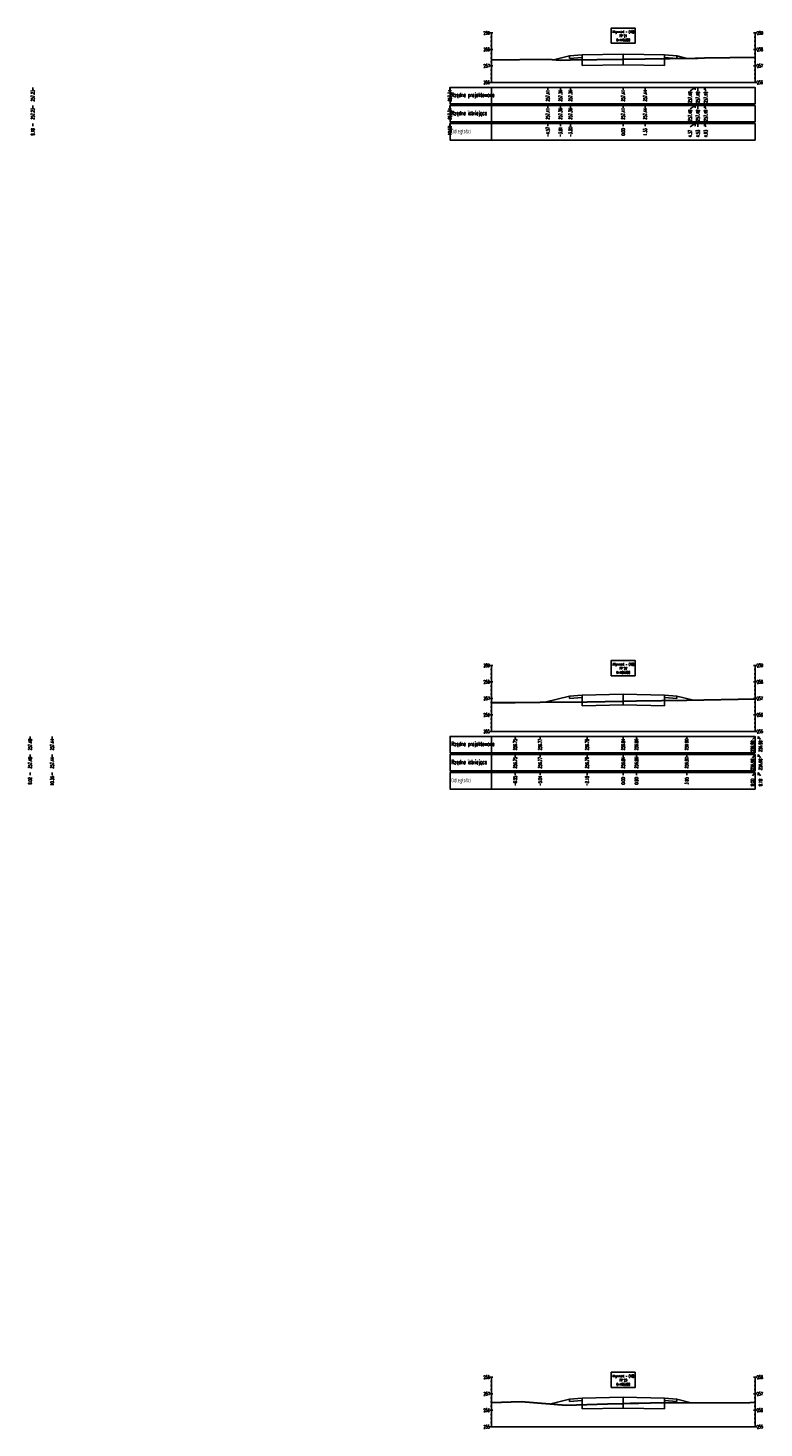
# Model space of a CAD drawing. Header units: metres. Extents: x 7443303 to 7445102, y 5636808 to 5638129.
# Tile 11 of 11: x 7445055 to 7445100, y 5638043 to 5638128. Entities that reach past the tile are written whole.
import ezdxf

# ---------------------------------------------------------------- set-up
doc = ezdxf.new("R2010")
doc.units = ezdxf.units.M
for name, color, linetype in [('C-ROAD-SCTN', 7, 'Continuous'), ('C-ROAD-SCTN-TEXT', 7, 'Continuous'), ('C-ROAD-SCTN-VIEW', 7, 'Continuous'), ('C-ROAD-SHAP', 32, 'Continuous')]:
    doc.layers.add(name, color=color, linetype=linetype)
doc.styles.add('MAT', font='simplex.shx', dxfattribs={"width": 0.6})

msp = doc.modelspace()

# ---------------------------------------------------------------- linework, layer by layer
at = {"layer": 'C-ROAD-SCTN', "color": 153, "linetype": 'Continuous', "lineweight": -3}
for p, q in [((7445087.313, 5638126.286), (7445088.217, 5638126.512)), ((7445088.217, 5638126.512), (7445088.967, 5638126.572)), ((7445088.217, 5638126.512), (7445088.218, 5638126.362)), ((7445088.218, 5638126.362), (7445088.967, 5638126.422)), ((7445088.967, 5638126.572), (7445091.467, 5638126.622)), ((7445088.967, 5638126.572), (7445088.967, 5638125.922)), ((7445088.967, 5638126.422), (7445088.967, 5638126.572)), ((7445091.467, 5638126.622), (7445093.967, 5638126.572)), ((7445091.467, 5638125.972), (7445091.467, 5638126.622)), ((7445093.967, 5638126.572), (7445093.967, 5638125.922)), ((7445093.967, 5638126.572), (7445094.717, 5638126.512)), ((7445093.967, 5638126.422), (7445093.967, 5638126.572)), ((7445093.967, 5638126.422), (7445094.716, 5638126.362)), ((7445094.717, 5638126.512), (7445094.716, 5638126.362)), ((7445094.717, 5638126.512), (7445095.27, 5638126.374)), ((7445088.967, 5638125.922), (7445091.467, 5638125.972)), ((7445091.467, 5638125.972), (7445093.967, 5638125.922)), ((7445086.72, 5638087.295), (7445088.217, 5638087.67)), ((7445088.217, 5638087.67), (7445088.967, 5638087.73)), ((7445088.217, 5638087.67), (7445088.218, 5638087.52)), ((7445088.218, 5638087.52), (7445088.967, 5638087.58)), ((7445088.967, 5638087.73), (7445091.467, 5638087.78)), ((7445088.967, 5638087.73), (7445088.967, 5638087.08)), ((7445088.967, 5638087.58), (7445088.967, 5638087.73)), ((7445088.967, 5638087.08), (7445091.467, 5638087.13)), ((7445091.467, 5638087.78), (7445093.967, 5638087.73)), ((7445091.467, 5638087.13), (7445091.467, 5638087.78)), ((7445091.467, 5638087.13), (7445093.967, 5638087.08)), ((7445093.967, 5638087.73), (7445093.967, 5638087.08)), ((7445093.967, 5638087.73), (7445094.717, 5638087.67)), ((7445093.967, 5638087.58), (7445093.967, 5638087.73)), ((7445093.967, 5638087.58), (7445094.716, 5638087.52)), ((7445094.717, 5638087.67), (7445094.716, 5638087.52)), ((7445094.717, 5638087.67), (7445095.65, 5638087.436)), ((7445087.066, 5638044.727), (7445088.217, 5638045.014)), ((7445088.217, 5638045.014), (7445088.967, 5638045.074)), ((7445088.217, 5638045.014), (7445088.218, 5638044.864)), ((7445088.218, 5638044.864), (7445088.967, 5638044.924)), ((7445088.967, 5638045.074), (7445091.467, 5638045.124)), ((7445088.967, 5638045.074), (7445088.967, 5638044.424)), ((7445088.967, 5638044.924), (7445088.967, 5638045.074)), ((7445091.467, 5638045.124), (7445093.967, 5638045.074)), ((7445091.467, 5638044.474), (7445091.467, 5638045.124)), ((7445093.967, 5638045.074), (7445093.967, 5638044.424)), ((7445093.967, 5638045.074), (7445094.717, 5638045.014)), ((7445093.967, 5638044.924), (7445093.967, 5638045.074)), ((7445093.967, 5638044.924), (7445094.716, 5638044.864)), ((7445094.717, 5638045.014), (7445094.716, 5638044.864)), ((7445094.717, 5638045.014), (7445095.586, 5638044.797)), ((7445088.967, 5638044.424), (7445091.467, 5638044.474)), ((7445091.467, 5638044.474), (7445093.967, 5638044.424))]:
    msp.add_line(p, q, dxfattribs=at)
at = {"layer": 'C-ROAD-SCTN', "color": 1, "linetype": 'Continuous', "lineweight": 30}
for points in [[(7445083.467, 5638126.275), (7445086.894, 5638126.315), (7445087.658, 5638126.263), (7445088.268, 5638126.266), (7445091.467, 5638126.317), (7445092.799, 5638126.339), (7445095.838, 5638126.382), (7445095.999, 5638126.384), (7445096.394, 5638126.389), (7445099.467, 5638126.432)], [(7445083.467, 5638087.281), (7445084.919, 5638087.276), (7445086.425, 5638087.293), (7445089.276, 5638087.316), (7445091.467, 5638087.369), (7445092.269, 5638087.389), (7445095.318, 5638087.43), (7445099.467, 5638087.511)], [(7445083.467, 5638044.809), (7445085.281, 5638044.866), (7445088.012, 5638044.653), (7445090.522, 5638044.728), (7445091.467, 5638044.751), (7445091.887, 5638044.761), (7445092.414, 5638044.768), (7445093.132, 5638044.782), (7445099.152, 5638044.819), (7445099.467, 5638044.826)]]:
    msp.add_lwpolyline(points, dxfattribs=at)
at = {"layer": 'C-ROAD-SCTN-TEXT', "color": 1, "linetype": 'Continuous', "lineweight": -3}
for p, q in [((7445095.838, 5638124.603), (7445095.522, 5638124.403)), ((7445095.999, 5638124.603), (7445095.999, 5638124.403)), ((7445096.394, 5638124.603), (7445096.476, 5638124.403)), ((7445095.838, 5638122.403), (7445095.522, 5638122.203)), ((7445095.999, 5638122.403), (7445095.999, 5638122.203)), ((7445096.394, 5638122.403), (7445096.476, 5638122.203)), ((7445099.469, 5638085.228), (7445099.32, 5638085.028)), ((7445099.647, 5638085.228), (7445099.797, 5638085.028)), ((7445099.469, 5638083.028), (7445099.32, 5638082.828)), ((7445099.647, 5638083.028), (7445099.797, 5638082.828))]:
    msp.add_line(p, q, dxfattribs=at)
at = {"layer": 'C-ROAD-SCTN-TEXT', "color": 7, "linetype": 'Continuous', "lineweight": -3}
for p, q in [((7445095.838, 5638123.503), (7445095.522, 5638123.303)), ((7445095.999, 5638123.503), (7445095.999, 5638123.303)), ((7445096.394, 5638123.503), (7445096.476, 5638123.303)), ((7445099.469, 5638084.128), (7445099.32, 5638083.928)), ((7445099.647, 5638084.128), (7445099.797, 5638083.928))]:
    msp.add_line(p, q, dxfattribs=at)
at = {"layer": 'C-ROAD-SCTN-VIEW', "color": 7, "linetype": 'Continuous', "lineweight": -3}
for p, q in [((7445083.367, 5638127.903), (7445083.567, 5638127.903)), ((7445083.467, 5638124.903), (7445083.467, 5638127.903)), ((7445099.367, 5638127.903), (7445099.567, 5638127.903)), ((7445099.467, 5638124.903), (7445099.467, 5638127.903)), ((7445083.367, 5638126.903), (7445083.567, 5638126.903)), ((7445083.417, 5638127.653), (7445083.517, 5638127.653)), ((7445083.417, 5638127.403), (7445083.517, 5638127.403)), ((7445083.417, 5638127.153), (7445083.517, 5638127.153)), ((7445099.367, 5638126.903), (7445099.567, 5638126.903)), ((7445099.417, 5638127.653), (7445099.517, 5638127.653)), ((7445099.417, 5638127.403), (7445099.517, 5638127.403)), ((7445099.417, 5638127.153), (7445099.517, 5638127.153)), ((7445083.417, 5638126.653), (7445083.517, 5638126.653)), ((7445083.417, 5638126.403), (7445083.517, 5638126.403)), ((7445083.417, 5638126.153), (7445083.517, 5638126.153)), ((7445099.417, 5638126.653), (7445099.517, 5638126.653)), ((7445099.417, 5638126.403), (7445099.517, 5638126.403)), ((7445099.417, 5638126.153), (7445099.517, 5638126.153)), ((7445083.367, 5638125.903), (7445083.567, 5638125.903)), ((7445083.417, 5638125.653), (7445083.517, 5638125.653)), ((7445083.417, 5638125.403), (7445083.517, 5638125.403)), ((7445099.367, 5638125.903), (7445099.567, 5638125.903)), ((7445099.417, 5638125.653), (7445099.517, 5638125.653)), ((7445099.417, 5638125.403), (7445099.517, 5638125.403)), ((7445083.367, 5638124.903), (7445099.567, 5638124.903)), ((7445083.417, 5638125.153), (7445083.517, 5638125.153)), ((7445099.417, 5638125.153), (7445099.517, 5638125.153)), ((7445055.644, 5638123.503), (7445055.644, 5638123.353)), ((7445080.951, 5638123.503), (7445080.951, 5638123.353)), ((7445086.894, 5638123.503), (7445086.894, 5638123.353)), ((7445087.658, 5638123.503), (7445087.658, 5638123.353)), ((7445088.268, 5638123.503), (7445088.268, 5638123.353)), ((7445091.467, 5638123.503), (7445091.467, 5638123.353)), ((7445092.799, 5638123.503), (7445092.799, 5638123.353)), ((7445095.838, 5638123.503), (7445095.838, 5638123.353)), ((7445095.999, 5638123.503), (7445095.999, 5638123.353)), ((7445096.394, 5638123.503), (7445096.394, 5638123.353)), ((7445083.367, 5638089.528), (7445083.567, 5638089.528)), ((7445083.467, 5638085.528), (7445083.467, 5638089.528)), ((7445099.367, 5638089.528), (7445099.567, 5638089.528)), ((7445099.467, 5638085.528), (7445099.467, 5638089.528)), ((7445083.417, 5638089.278), (7445083.517, 5638089.278)), ((7445083.417, 5638089.028), (7445083.517, 5638089.028)), ((7445083.417, 5638088.778), (7445083.517, 5638088.778)), ((7445099.417, 5638089.278), (7445099.517, 5638089.278)), ((7445099.417, 5638089.028), (7445099.517, 5638089.028)), ((7445099.417, 5638088.778), (7445099.517, 5638088.778)), ((7445083.367, 5638088.528), (7445083.567, 5638088.528)), ((7445083.417, 5638088.278), (7445083.517, 5638088.278)), ((7445083.417, 5638088.028), (7445083.517, 5638088.028)), ((7445099.367, 5638088.528), (7445099.567, 5638088.528)), ((7445099.417, 5638088.278), (7445099.517, 5638088.278)), ((7445099.417, 5638088.028), (7445099.517, 5638088.028)), ((7445083.367, 5638087.528), (7445083.567, 5638087.528)), ((7445083.417, 5638087.778), (7445083.517, 5638087.778)), ((7445083.417, 5638087.278), (7445083.517, 5638087.278)), ((7445083.417, 5638087.028), (7445083.517, 5638087.028)), ((7445099.367, 5638087.528), (7445099.567, 5638087.528)), ((7445099.417, 5638087.778), (7445099.517, 5638087.778)), ((7445099.417, 5638087.278), (7445099.517, 5638087.278)), ((7445099.417, 5638087.028), (7445099.517, 5638087.028)), ((7445083.367, 5638086.528), (7445083.567, 5638086.528)), ((7445083.417, 5638086.778), (7445083.517, 5638086.778)), ((7445083.417, 5638086.278), (7445083.517, 5638086.278)), ((7445099.367, 5638086.528), (7445099.567, 5638086.528)), ((7445099.417, 5638086.778), (7445099.517, 5638086.778)), ((7445099.417, 5638086.278), (7445099.517, 5638086.278)), ((7445083.367, 5638085.528), (7445099.567, 5638085.528)), ((7445083.417, 5638086.028), (7445083.517, 5638086.028)), ((7445083.417, 5638085.778), (7445083.517, 5638085.778)), ((7445099.417, 5638086.028), (7445099.517, 5638086.028)), ((7445099.417, 5638085.778), (7445099.517, 5638085.778)), ((7445055.484, 5638084.128), (7445055.484, 5638083.978)), ((7445056.822, 5638084.128), (7445056.822, 5638083.978)), ((7445084.919, 5638084.128), (7445084.919, 5638083.978)), ((7445086.425, 5638084.128), (7445086.425, 5638083.978)), ((7445089.276, 5638084.128), (7445089.276, 5638083.978)), ((7445091.467, 5638084.128), (7445091.467, 5638083.978)), ((7445092.269, 5638084.128), (7445092.269, 5638083.978)), ((7445095.318, 5638084.128), (7445095.318, 5638083.978)), ((7445099.469, 5638084.128), (7445099.469, 5638083.978)), ((7445099.647, 5638084.128), (7445099.647, 5638083.978)), ((7445083.367, 5638046.34), (7445083.567, 5638046.34)), ((7445083.467, 5638043.34), (7445083.467, 5638046.34)), ((7445099.367, 5638046.34), (7445099.567, 5638046.34)), ((7445099.467, 5638043.34), (7445099.467, 5638046.34)), ((7445083.417, 5638046.09), (7445083.517, 5638046.09)), ((7445083.417, 5638045.84), (7445083.517, 5638045.84)), ((7445083.417, 5638045.59), (7445083.517, 5638045.59)), ((7445099.417, 5638046.09), (7445099.517, 5638046.09)), ((7445099.417, 5638045.84), (7445099.517, 5638045.84)), ((7445099.417, 5638045.59), (7445099.517, 5638045.59)), ((7445083.367, 5638045.34), (7445083.567, 5638045.34)), ((7445083.417, 5638045.09), (7445083.517, 5638045.09)), ((7445083.417, 5638044.84), (7445083.517, 5638044.84)), ((7445083.417, 5638044.59), (7445083.517, 5638044.59)), ((7445099.367, 5638045.34), (7445099.567, 5638045.34)), ((7445099.417, 5638045.09), (7445099.517, 5638045.09)), ((7445099.417, 5638044.84), (7445099.517, 5638044.84)), ((7445099.417, 5638044.59), (7445099.517, 5638044.59)), ((7445083.367, 5638044.34), (7445083.567, 5638044.34)), ((7445083.417, 5638044.09), (7445083.517, 5638044.09)), ((7445083.417, 5638043.84), (7445083.517, 5638043.84)), ((7445099.367, 5638044.34), (7445099.567, 5638044.34)), ((7445099.417, 5638044.09), (7445099.517, 5638044.09)), ((7445099.417, 5638043.84), (7445099.517, 5638043.84)), ((7445083.367, 5638043.34), (7445099.567, 5638043.34)), ((7445083.417, 5638043.59), (7445083.517, 5638043.59)), ((7445099.417, 5638043.59), (7445099.517, 5638043.59))]:
    msp.add_line(p, q, dxfattribs=at)
at = {"layer": 'C-ROAD-SCTN-VIEW', "color": 1, "linetype": 'Continuous', "lineweight": -3}
for p, q in [((7445055.644, 5638124.603), (7445055.644, 5638124.453)), ((7445080.951, 5638124.603), (7445080.951, 5638124.453)), ((7445086.894, 5638124.603), (7445086.894, 5638124.453)), ((7445087.658, 5638124.603), (7445087.658, 5638124.453)), ((7445088.268, 5638124.603), (7445088.268, 5638124.453)), ((7445091.467, 5638124.603), (7445091.467, 5638124.453)), ((7445092.799, 5638124.603), (7445092.799, 5638124.453)), ((7445095.838, 5638124.603), (7445095.838, 5638124.453)), ((7445095.999, 5638124.603), (7445095.999, 5638124.453)), ((7445096.394, 5638124.603), (7445096.394, 5638124.453)), ((7445055.644, 5638122.403), (7445055.644, 5638122.253)), ((7445080.951, 5638122.403), (7445080.951, 5638122.253)), ((7445086.894, 5638122.403), (7445086.894, 5638122.253)), ((7445087.658, 5638122.403), (7445087.658, 5638122.253)), ((7445088.268, 5638122.403), (7445088.268, 5638122.253)), ((7445091.467, 5638122.403), (7445091.467, 5638122.253)), ((7445092.799, 5638122.403), (7445092.799, 5638122.253)), ((7445095.838, 5638122.403), (7445095.838, 5638122.253)), ((7445095.999, 5638122.403), (7445095.999, 5638122.253)), ((7445096.394, 5638122.403), (7445096.394, 5638122.253)), ((7445055.484, 5638085.228), (7445055.484, 5638085.078)), ((7445056.822, 5638085.228), (7445056.822, 5638085.078)), ((7445084.919, 5638085.228), (7445084.919, 5638085.078)), ((7445086.425, 5638085.228), (7445086.425, 5638085.078)), ((7445089.276, 5638085.228), (7445089.276, 5638085.078)), ((7445091.467, 5638085.228), (7445091.467, 5638085.078)), ((7445092.269, 5638085.228), (7445092.269, 5638085.078)), ((7445095.318, 5638085.228), (7445095.318, 5638085.078)), ((7445099.469, 5638085.228), (7445099.469, 5638085.078)), ((7445099.647, 5638085.228), (7445099.647, 5638085.078)), ((7445055.484, 5638083.028), (7445055.484, 5638082.878)), ((7445056.822, 5638083.028), (7445056.822, 5638082.878)), ((7445084.919, 5638083.028), (7445084.919, 5638082.878)), ((7445086.425, 5638083.028), (7445086.425, 5638082.878)), ((7445089.276, 5638083.028), (7445089.276, 5638082.878)), ((7445091.467, 5638083.028), (7445091.467, 5638082.878)), ((7445092.269, 5638083.028), (7445092.269, 5638082.878)), ((7445095.318, 5638083.028), (7445095.318, 5638082.878)), ((7445099.469, 5638083.028), (7445099.469, 5638082.878)), ((7445099.647, 5638083.028), (7445099.647, 5638082.878))]:
    msp.add_line(p, q, dxfattribs=at)
at = {"layer": 'C-ROAD-SCTN-VIEW', "color": 7, "linetype": 'Continuous', "lineweight": -3}
for points in [[(7445090.746, 5638127.278), (7445092.187, 5638127.278), (7445092.187, 5638128.206), (7445090.746, 5638128.206)], [(7445083.467, 5638122.503), (7445083.467, 5638123.503), (7445080.967, 5638123.503), (7445080.967, 5638122.503)], [(7445083.467, 5638122.503), (7445099.467, 5638122.503), (7445099.467, 5638123.503), (7445083.467, 5638123.503)], [(7445090.746, 5638088.903), (7445092.187, 5638088.903), (7445092.187, 5638089.831), (7445090.746, 5638089.831)], [(7445083.467, 5638083.128), (7445083.467, 5638084.128), (7445080.967, 5638084.128), (7445080.967, 5638083.128)], [(7445083.467, 5638083.128), (7445099.467, 5638083.128), (7445099.467, 5638084.128), (7445083.467, 5638084.128)], [(7445090.746, 5638045.715), (7445092.187, 5638045.715), (7445092.187, 5638046.644), (7445090.746, 5638046.644)]]:
    msp.add_3dface(points, dxfattribs=at)
at = {"layer": 'C-ROAD-SCTN-VIEW', "color": 1, "linetype": 'Continuous', "lineweight": -3}
for points in [[(7445083.467, 5638123.603), (7445083.467, 5638124.603), (7445080.967, 5638124.603), (7445080.967, 5638123.603)], [(7445083.467, 5638123.603), (7445099.467, 5638123.603), (7445099.467, 5638124.603), (7445083.467, 5638124.603)], [(7445083.467, 5638121.403), (7445083.467, 5638122.403), (7445080.967, 5638122.403), (7445080.967, 5638121.403)], [(7445083.467, 5638121.403), (7445099.467, 5638121.403), (7445099.467, 5638122.403), (7445083.467, 5638122.403)], [(7445083.467, 5638084.228), (7445083.467, 5638085.228), (7445080.967, 5638085.228), (7445080.967, 5638084.228)], [(7445083.467, 5638084.228), (7445099.467, 5638084.228), (7445099.467, 5638085.228), (7445083.467, 5638085.228)], [(7445083.467, 5638082.028), (7445083.467, 5638083.028), (7445080.967, 5638083.028), (7445080.967, 5638082.028)], [(7445083.467, 5638082.028), (7445099.467, 5638082.028), (7445099.467, 5638083.028), (7445083.467, 5638083.028)]]:
    msp.add_3dface(points, dxfattribs=at)
at = {"layer": 'C-ROAD-SHAP', "color": 32, "linetype": 'Continuous', "lineweight": -3}
for p, q in [((7445088.967, 5638126.572), (7445088.217, 5638126.512)), ((7445088.217, 5638126.512), (7445088.218, 5638126.362)), ((7445088.218, 5638126.362), (7445088.967, 5638126.422)), ((7445091.467, 5638126.622), (7445088.967, 5638126.572)), ((7445088.967, 5638126.572), (7445088.967, 5638125.922)), ((7445088.967, 5638126.422), (7445088.967, 5638126.572)), ((7445091.467, 5638126.622), (7445093.967, 5638126.572)), ((7445091.467, 5638125.972), (7445091.467, 5638126.622)), ((7445093.967, 5638126.572), (7445093.967, 5638125.922)), ((7445093.967, 5638126.572), (7445094.717, 5638126.512)), ((7445093.967, 5638126.422), (7445093.967, 5638126.572)), ((7445094.716, 5638126.362), (7445093.967, 5638126.422)), ((7445094.717, 5638126.512), (7445094.716, 5638126.362)), ((7445088.967, 5638125.922), (7445091.467, 5638125.972)), ((7445093.967, 5638125.922), (7445091.467, 5638125.972)), ((7445088.967, 5638087.73), (7445088.217, 5638087.67)), ((7445088.217, 5638087.67), (7445088.218, 5638087.52)), ((7445088.218, 5638087.52), (7445088.967, 5638087.58)), ((7445091.467, 5638087.78), (7445088.967, 5638087.73)), ((7445088.967, 5638087.73), (7445088.967, 5638087.08)), ((7445088.967, 5638087.58), (7445088.967, 5638087.73)), ((7445088.967, 5638087.08), (7445091.467, 5638087.13)), ((7445091.467, 5638087.78), (7445093.967, 5638087.73)), ((7445091.467, 5638087.13), (7445091.467, 5638087.78)), ((7445093.967, 5638087.08), (7445091.467, 5638087.13)), ((7445093.967, 5638087.73), (7445093.967, 5638087.08)), ((7445093.967, 5638087.73), (7445094.717, 5638087.67)), ((7445093.967, 5638087.58), (7445093.967, 5638087.73)), ((7445094.716, 5638087.52), (7445093.967, 5638087.58)), ((7445094.717, 5638087.67), (7445094.716, 5638087.52)), ((7445088.967, 5638045.074), (7445088.217, 5638045.014)), ((7445088.217, 5638045.014), (7445088.218, 5638044.864)), ((7445088.218, 5638044.864), (7445088.967, 5638044.924)), ((7445091.467, 5638045.124), (7445088.967, 5638045.074)), ((7445088.967, 5638045.074), (7445088.967, 5638044.424)), ((7445088.967, 5638044.924), (7445088.967, 5638045.074)), ((7445091.467, 5638045.124), (7445093.967, 5638045.074)), ((7445091.467, 5638044.474), (7445091.467, 5638045.124)), ((7445093.967, 5638045.074), (7445093.967, 5638044.424)), ((7445093.967, 5638045.074), (7445094.717, 5638045.014)), ((7445093.967, 5638044.924), (7445093.967, 5638045.074)), ((7445094.716, 5638044.864), (7445093.967, 5638044.924)), ((7445094.717, 5638045.014), (7445094.716, 5638044.864)), ((7445088.967, 5638044.424), (7445091.467, 5638044.474)), ((7445093.967, 5638044.424), (7445091.467, 5638044.474))]:
    msp.add_line(p, q, dxfattribs=at)

# ---------------------------------------------------------------- texts
at = {"layer": 'C-ROAD-SCTN-TEXT', "color": 1, "linetype": 'Continuous', "lineweight": -3, "char_height": 0.2, "attachment_point": 5, "rotation": 90, "style": 'MAT'}
for s, insert in [('257.23', (7445055.644, 5638124.103)), ('257.34', (7445080.951, 5638124.103)), ('257.41', (7445086.894, 5638124.103)), ('257.36', (7445087.658, 5638124.103)), ('257.36', (7445088.268, 5638124.103)), ('257.41', (7445091.467, 5638124.103)), ('257.44', (7445092.799, 5638124.103)), ('257.48', (7445095.522, 5638124.003)), ('257.48', (7445095.999, 5638124.003)), ('257.49', (7445096.476, 5638124.003)), ('9.18', (7445055.644, 5638121.903)), ('-10.52', (7445080.951, 5638121.903)), ('-4.57', (7445086.894, 5638121.903)), ('-3.81', (7445087.658, 5638121.903)), ('-3.20', (7445088.268, 5638121.903)), ('0.00', (7445091.467, 5638121.903)), ('1.33', (7445092.799, 5638121.903)), ('4.37', (7445095.522, 5638121.803)), ('4.53', (7445095.999, 5638121.803)), ('4.93', (7445096.476, 5638121.803)), ('257.48', (7445055.484, 5638084.728)), ('257.44', (7445056.822, 5638084.728)), ('256.75', (7445084.919, 5638084.728)), ('256.77', (7445086.425, 5638084.728)), ('256.79', (7445089.276, 5638084.728)), ('256.84', (7445091.467, 5638084.728)), ('256.86', (7445092.269, 5638084.728)), ('256.90', (7445095.318, 5638084.728)), ('256.98', (7445099.32, 5638084.628)), ('256.98', (7445099.797, 5638084.628)), ('9.02', (7445055.484, 5638082.528)), ('10.36', (7445056.822, 5638082.528)), ('-6.55', (7445084.919, 5638082.528)), ('-5.04', (7445086.425, 5638082.528)), ('-2.19', (7445089.276, 5638082.528)), ('0.00', (7445091.467, 5638082.528)), ('0.80', (7445092.269, 5638082.528)), ('3.85', (7445095.318, 5638082.528)), ('8.00', (7445099.32, 5638082.428)), ('8.18', (7445099.797, 5638082.428))]:
    msp.add_mtext(s, dxfattribs=dict(at, insert=insert))
at = {"layer": 'C-ROAD-SCTN-TEXT', "color": 7, "linetype": 'Continuous', "lineweight": -3, "char_height": 0.2, "attachment_point": 5, "rotation": 90, "style": 'MAT'}
for s, insert in [('257.23', (7445055.644, 5638123.003)), ('257.34', (7445080.951, 5638123.003)), ('257.41', (7445086.894, 5638123.003)), ('257.36', (7445087.658, 5638123.003)), ('257.36', (7445088.268, 5638123.003)), ('257.41', (7445091.467, 5638123.003)), ('257.44', (7445092.799, 5638123.003)), ('257.48', (7445095.522, 5638122.903)), ('257.48', (7445095.999, 5638122.903)), ('257.49', (7445096.476, 5638122.903)), ('257.48', (7445055.484, 5638083.628)), ('257.44', (7445056.822, 5638083.628)), ('256.75', (7445084.919, 5638083.628)), ('256.77', (7445086.425, 5638083.628)), ('256.79', (7445089.276, 5638083.628)), ('256.84', (7445091.467, 5638083.628)), ('256.86', (7445092.269, 5638083.628)), ('256.90', (7445095.318, 5638083.628)), ('256.98', (7445099.32, 5638083.528)), ('256.98', (7445099.797, 5638083.528))]:
    msp.add_mtext(s, dxfattribs=dict(at, insert=insert))
at = {"layer": 'C-ROAD-SCTN-VIEW', "color": 7, "linetype": 'Continuous', "lineweight": -3, "style": 'MAT'}
for s, insert, char_height, attachment_point in [('259', (7445083.367, 5638127.903), 0.2, 6), ('Alignment - (10)\\PPP 21\\P0+440.000', (7445091.467, 5638127.403), 0.15, 8), ('259', (7445099.567, 5638127.903), 0.2, 4), ('258', (7445083.367, 5638126.903), 0.2, 6), ('258', (7445099.567, 5638126.903), 0.2, 4), ('257', (7445083.367, 5638125.903), 0.2, 6), ('257', (7445099.567, 5638125.903), 0.2, 4), ('256', (7445083.367, 5638124.903), 0.2, 6), ('256', (7445099.567, 5638124.903), 0.2, 4), ('Rzędne istniejące', (7445081.042, 5638123.003), 0.25, 4), ('259', (7445083.367, 5638089.528), 0.2, 6), ('Alignment - (10)\\PPP 22\\P0+460.000', (7445091.467, 5638089.028), 0.15, 8), ('259', (7445099.567, 5638089.528), 0.2, 4), ('258', (7445083.367, 5638088.528), 0.2, 6), ('258', (7445099.567, 5638088.528), 0.2, 4), ('257', (7445083.367, 5638087.528), 0.2, 6), ('257', (7445099.567, 5638087.528), 0.2, 4), ('256', (7445083.367, 5638086.528), 0.2, 6), ('256', (7445099.567, 5638086.528), 0.2, 4), ('255', (7445083.367, 5638085.528), 0.2, 6), ('255', (7445099.567, 5638085.528), 0.2, 4), ('Rzędne istniejące', (7445081.042, 5638083.628), 0.25, 4), ('258', (7445083.367, 5638046.34), 0.2, 6), ('Alignment - (10)\\PPP 23\\P0+480.000', (7445091.467, 5638045.84), 0.15, 8), ('258', (7445099.567, 5638046.34), 0.2, 4), ('257', (7445083.367, 5638045.34), 0.2, 6), ('257', (7445099.567, 5638045.34), 0.2, 4), ('256', (7445083.367, 5638044.34), 0.2, 6), ('256', (7445099.567, 5638044.34), 0.2, 4), ('255', (7445083.367, 5638043.34), 0.2, 6), ('255', (7445099.567, 5638043.34), 0.2, 4)]:
    msp.add_mtext(s, dxfattribs=dict(at, insert=insert, char_height=char_height, attachment_point=attachment_point))
at = {"layer": 'C-ROAD-SCTN-VIEW', "color": 1, "linetype": 'Continuous', "lineweight": -3, "char_height": 0.25, "attachment_point": 4, "style": 'MAT'}
for s, insert in [('Rzędne projektowane', (7445081.042, 5638124.103)), ('Odległości', (7445081.042, 5638121.903)), ('Rzędne projektowane', (7445081.042, 5638084.728)), ('Odległości', (7445081.042, 5638082.528))]:
    msp.add_mtext(s, dxfattribs=dict(at, insert=insert))

doc.saveas('drawing.dxf')
